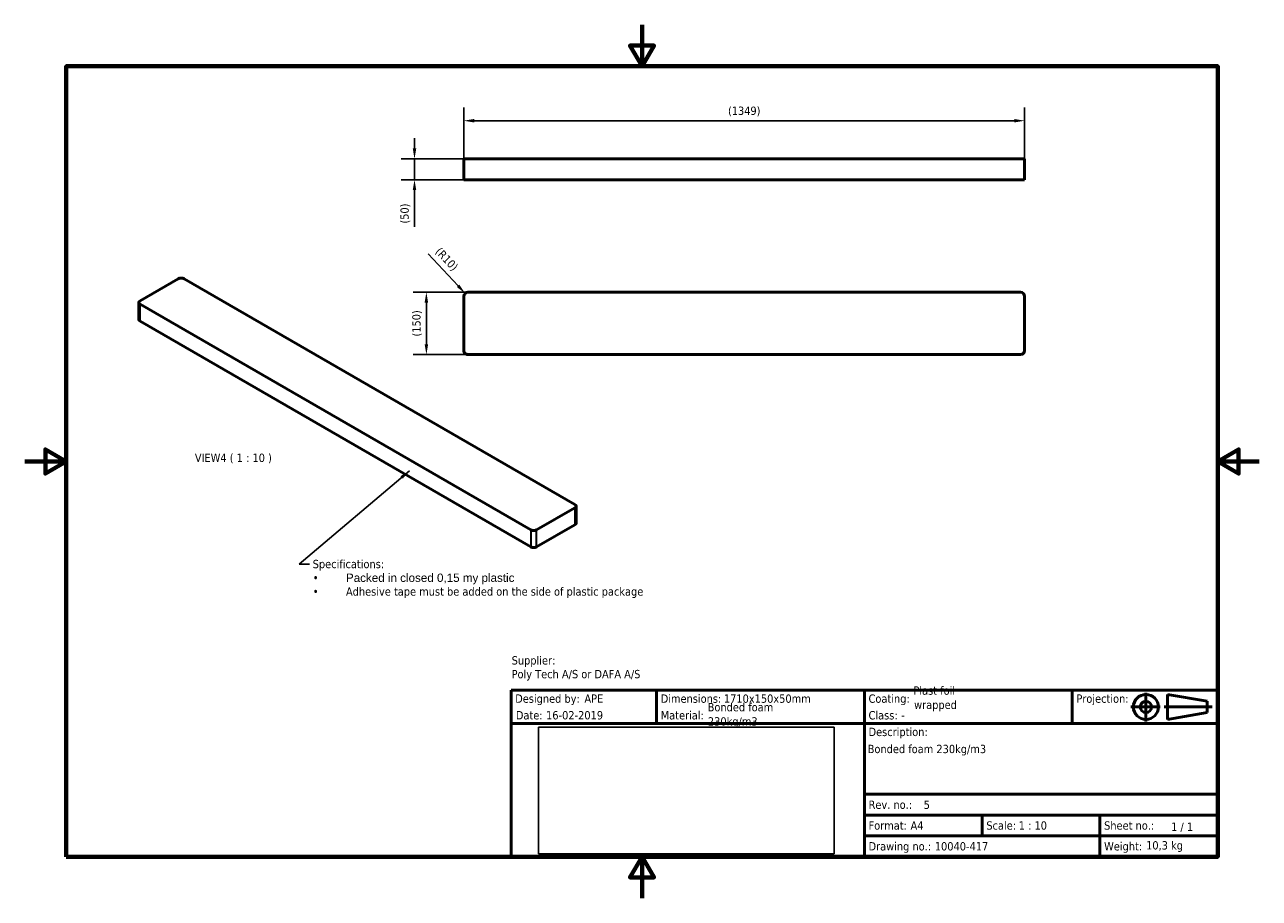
# Model space of a CAD drawing. Header units: millimetres. Extents: x 0 to 2970, y 0 to 2100.
import ezdxf
from ezdxf.enums import TextEntityAlignment as Align

# ---------------------------------------------------------------- set-up
doc = ezdxf.new("R2010")
doc.units = ezdxf.units.MM
doc.header["$LTSCALE"] = 10
doc.header["$XCLIPFRAME"] = 2
for name, color, linetype, lineweight in [('Border (ISO)', 7, 'Continuous', 70), ('Dimension (ISO)', 7, 'Continuous', 25), ('Symbol (ISO)', 7, 'Continuous', 25), ('Title (ISO)', 7, 'Continuous', 50), ('Visible (ISO)', 7, 'Continuous', 50), ('Visible Narrow (ISO)', 7, 'Continuous', 35)]:
    doc.layers.add(name, color=color, linetype=linetype, lineweight=lineweight)
doc.styles.add('Label Text (ISO)', font='tahoma.ttf')
doc.styles.add('Note Text (ISO)', font='tahoma.ttf')
doc.dimstyles.new('Default (ISO)', dxfattribs={"dimscale": 10, "dimtxt": 2, "dimasz": 2.5, "dimexe": 3.174999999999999, "dimexo": 0, "dimgap": 0.762, "dimtad": 1, "dimrnd": 1e-08, "dimtxsty": 'Note Text (ISO)', "dimcen": 0.09, "dimdle": 10, "dimclrd": 256, "dimclre": 256, "dimclrt": 256, "dimazin": 2, "dimtfac": 1, "dimtmove": 0, "dimatfit": 3, "dimfxl": 1, "dimtolj": 1, "dimtzin": 0, "dimlwd": -1, "dimlwe": -1, "dimarcsym": 0})
doc.dimstyles.new('Default - Method 1b (ISO)$7', dxfattribs={"dimscale": 10, "dimtxt": 2, "dimasz": 2.5, "dimexe": 3.174999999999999, "dimexo": 0, "dimgap": 0.762, "dimtad": 1, "dimtoh": 1, "dimrnd": 1e-08, "dimtxsty": 'Note Text (ISO)', "dimcen": 0.09, "dimdle": 10, "dimclrd": 256, "dimclre": 256, "dimclrt": 256, "dimazin": 2, "dimtfac": 1.75, "dimtmove": 0, "dimatfit": 3, "dimfxl": 1, "dimtolj": 1, "dimlwd": -1, "dimlwe": -1, "dimarcsym": 0})
picture_1 = doc.add_image_def('image1.bmp', size_in_pixel=(2119, 907))

# ---------------------------------------------------------------- blocks, each defined once
blk = doc.blocks.new('Borders Default Border')
at = {"layer": 'Border (ISO)', "flags": 128}
for points in [[(148.5000038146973, 210), (148.5000038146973, 200), (145.6132507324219, 205), (151.3867473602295, 205), (148.5000038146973, 200)], [(10, 10), (10, 200), (287.0000076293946, 200), (287.0000076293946, 10), (10, 10)], [(0, 105), (10, 105), (5, 107.8867530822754), (5, 102.1132469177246), (10, 105)], [(297.0000076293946, 105), (287.0000076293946, 105), (292.0000076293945, 107.8867530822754), (292.0000076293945, 102.1132469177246), (287.0000076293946, 105)], [(148.5000038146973, 0), (148.5000038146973, 10), (145.6132507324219, 5), (151.3867473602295, 5), (148.5000038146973, 10)]]:
    blk.add_lwpolyline(points, dxfattribs=at)
blk = doc.blocks.new('Title Blocks Advantis')
at = {"layer": 'Title (ISO)'}
for p, q in [((270.0713910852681, 149.9999999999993), (100.0713910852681, 149.9999999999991)), ((100.0713910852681, 149.9999999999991), (100.0713910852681, 109.999999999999)), ((135.0713910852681, 141.9999999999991), (135.0713910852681, 149.9999999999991)), ((185.0713910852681, 141.9999999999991), (185.0713910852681, 149.9999999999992)), ((235.0713910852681, 141.9999999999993), (235.0713910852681, 149.9999999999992)), ((257.9816193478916, 148.9999999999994), (267.51299677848, 147.3551583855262)), ((257.9816193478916, 148.9999999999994), (257.9816193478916, 142.9999999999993)), ((270.0713910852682, 109.9999999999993), (270.0713910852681, 149.9999999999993)), ((267.51299677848, 144.6448416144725), (267.51299677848, 147.3551583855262)), ((257.9816193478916, 142.9999999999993), (267.51299677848, 144.6448416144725)), ((100.0713910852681, 141.9999999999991), (270.0713910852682, 141.9999999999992)), ((185.0713910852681, 141.9999999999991), (185.0713910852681, 119.9999999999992)), ((185.0713910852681, 124.9999999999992), (270.0713910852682, 124.9999999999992)), ((185.0713910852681, 119.9999999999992), (270.0713910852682, 119.9999999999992)), ((185.0713910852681, 119.9999999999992), (185.0713910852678, 114.9999999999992)), ((213.4047244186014, 119.9999999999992), (213.4047244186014, 114.9999999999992)), ((241.7380577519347, 119.9999999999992), (241.7380577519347, 114.9999999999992)), ((185.0713910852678, 114.9999999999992), (241.7380577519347, 114.9999999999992)), ((185.0713910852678, 114.9999999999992), (185.071391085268, 109.9999999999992)), ((241.7380577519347, 114.9999999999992), (270.0713910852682, 114.9999999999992)), ((241.7380577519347, 114.9999999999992), (241.7380577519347, 109.9999999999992)), ((100.0713910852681, 109.999999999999), (270.0713910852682, 109.9999999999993))]:
    blk.add_line(p, q, dxfattribs=at)
at = {"layer": 'Title (ISO)', "linetype": 'Continuous'}
for p, q in [((252.7838411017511, 149.4294663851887), (252.7838411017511, 142.4911830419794)), ((249.1966405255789, 145.9999999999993), (256.2388680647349, 145.9999999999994)), ((268.7204546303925, 145.9999999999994), (257.1743591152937, 145.9999999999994))]:
    blk.add_line(p, q, dxfattribs=at)
at = {"layer": 'Title (ISO)'}
for radius in [3, 1.355158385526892]:
    blk.add_circle((252.7838411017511, 145.9999999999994), radius, dxfattribs=at)
at = {"layer": 'Title (ISO)', "style": 'Note Text (ISO)'}
for s, p in [('Designed by:', (101.0713910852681, 147.9999999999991)), ('Dimensions:', (136.0713910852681, 147.9999999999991)), ('Coating: ', (186.0713910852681, 147.9999999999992)), ('Projection:', (236.0713910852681, 147.9999999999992)), ('Date:', (101.2316671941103, 143.9999999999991)), ('Material: ', (136.0713910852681, 143.9999999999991)), ('Class: ', (186.0713910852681, 143.9999999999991)), ('Rev. no.:', (186.0713910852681, 122.4999999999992)), ('Format:', (186.0713910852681, 117.4999999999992)), ('Scale:', (214.4047244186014, 117.4999999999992)), ('Sheet no.:', (242.7380577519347, 117.4999999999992)), ('Drawing no.:', (186.0713910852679, 112.4999999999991)), ('Weight:', (242.7380577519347, 112.4999999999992))]:
    blk.add_text(s, height=2.000000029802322, dxfattribs=at).set_placement(p, align=Align.MIDDLE_LEFT)
blk.add_text('Description:', height=2.000000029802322, dxfattribs=at).set_placement((186.0713910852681, 140.9999999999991), align=Align.TOP_LEFT)
blk.add_text('1 / 1 ', height=2.000000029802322, rotation=359.8522914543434, dxfattribs=at).set_placement((258.8492999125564, 117.2078330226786), align=Align.MIDDLE_LEFT)
for tag, p in [('AUTHOR_001', (117.7208561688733, 146.9999999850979)), ('Dimensions_001', (151.267831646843, 147.0006715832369)), ('Coating_001', (196.8685703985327, 148.9366465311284)), ('Material_001', (147.3685703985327, 144.9440340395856)), ('Coating_002', (197.0310955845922, 145.5133198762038)), ('CREATION_DATE_001', (108.4945623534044, 142.999999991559)), ('Material_002', (147.424984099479, 141.5207073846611)), ('Class_001', (193.9505045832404, 142.999999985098)), ('TITLE_001', (185.8685703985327, 134.8965748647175)), ('REVISION_NUMBER_001', (199.3389641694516, 121.4890545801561)), ('Sheet_Size_001', (196.1763237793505, 116.499999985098)), ('Initial_View_Scale_001', (222.195369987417, 116.5006715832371)), ('PART_NUMBER_001', (202.0038147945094, 111.5006715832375))]:
    blk.add_attdef(tag, p, '', height=2.000000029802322, dxfattribs=at)
blk.add_attdef('MASS\\P1;_001', (252.8353120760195, 111.7398717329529), '', height=2.000000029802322, rotation=359.8522914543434, dxfattribs=at)
image = blk.add_image(picture_1, insert=(106.6989986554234, 110.7262153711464), size_in_units=(71.1280611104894, 30.44509269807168))
image.set_boundary_path([(-0.5, -0.5), (2118.5, 906.4999999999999)])
image.dxf.clipping = 0
blk = doc.blocks.new('*D6')
at = {"layer": 'Defpoints', "color": 0, "transparency": 16777216}
for p in [(1056.28910844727, 1869.207158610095), (1056.28910844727, 1777.455564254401), (2405.28910844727, 1777.455564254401)]:
    blk.add_point(p, dxfattribs=at)
at = {"layer": 'Dimension (ISO)', "transparency": 16777216}
for p, q in [((1056.28910844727, 1777.455564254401), (1056.28910844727, 1900.957158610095)), ((2405.28910844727, 1777.455564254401), (2405.28910844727, 1900.957158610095)), ((2380.289108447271, 1869.207158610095), (1081.28910844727, 1869.207158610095))]:
    blk.add_line(p, q, dxfattribs=at)
for points in [[(1081.28910844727, 1873.373825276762), (1081.28910844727, 1865.040491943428), (1056.28910844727, 1869.207158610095)], [(2380.289108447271, 1873.373825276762), (2380.289108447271, 1865.040491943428), (2405.28910844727, 1869.207158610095)]]:
    blk.add_solid(points, dxfattribs=at)
at = {"layer": 'Dimension (ISO)', "transparency": 16777216, "insert": (1691.924762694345, 1903.092623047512), "char_height": 20, "attachment_point": 1, "style": 'Note Text (ISO)'}
blk.add_mtext('\\A1;\\fTahoma|b0|i0;\\H19.8726;(1349)', dxfattribs=at)
blk = doc.blocks.new('*D7')
at = {"layer": 'Defpoints', "color": 0, "transparency": 16777216}
for p in [(1066.28910844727, 1777.455564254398), (937.7432439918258, 1727.455564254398), (1066.28910844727, 1727.455564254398)]:
    blk.add_point(p, dxfattribs=at)
at = {"layer": 'Dimension (ISO)', "transparency": 16777216}
for p, q in [((937.743243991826, 1802.455564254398), (937.743243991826, 1827.455564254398)), ((1066.28910844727, 1777.455564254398), (905.9932439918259, 1777.455564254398)), ((937.7432439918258, 1777.455564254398), (937.7432439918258, 1727.455564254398)), ((1066.28910844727, 1727.455564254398), (905.9932439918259, 1727.455564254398)), ((937.7432439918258, 1702.455564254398), (937.7432439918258, 1614.329138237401))]:
    blk.add_line(p, q, dxfattribs=at)
for points in [[(933.5765773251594, 1802.455564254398), (941.9099106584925, 1802.455564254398), (937.7432439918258, 1777.455564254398)], [(933.5765773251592, 1702.455564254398), (941.9099106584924, 1702.455564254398), (937.7432439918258, 1727.455564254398)]]:
    blk.add_solid(points, dxfattribs=at)
at = {"layer": 'Dimension (ISO)', "transparency": 16777216, "insert": (903.8577795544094, 1621.949138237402), "char_height": 20, "attachment_point": 1, "rotation": 90, "style": 'Note Text (ISO)'}
blk.add_mtext('\\A1;\\fTahoma|b0|i0;\\H19.8726;(50)', dxfattribs=at)
blk = doc.blocks.new('*D8')
at = {"layer": 'Defpoints', "color": 0, "transparency": 16777216}
for p in [(1066.28910844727, 1456.920364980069), (966.2891084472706, 1306.920364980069), (1066.28910844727, 1306.920364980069)]:
    blk.add_point(p, dxfattribs=at)
at = {"layer": 'Dimension (ISO)', "transparency": 16777216}
for p, q in [((1066.28910844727, 1456.920364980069), (934.5391084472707, 1456.920364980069)), ((966.2891084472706, 1431.920364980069), (966.2891084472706, 1331.920364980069)), ((1066.28910844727, 1306.920364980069), (934.5391084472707, 1306.920364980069))]:
    blk.add_line(p, q, dxfattribs=at)
for points in [[(962.122441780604, 1431.920364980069), (970.4557751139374, 1431.920364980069), (966.2891084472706, 1456.920364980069)], [(962.122441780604, 1331.920364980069), (970.4557751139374, 1331.920364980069), (966.2891084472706, 1306.920364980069)]]:
    blk.add_solid(points, dxfattribs=at)
at = {"layer": 'Dimension (ISO)', "transparency": 16777216, "insert": (932.4036440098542, 1350.516585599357), "char_height": 20, "attachment_point": 1, "rotation": 90, "style": 'Note Text (ISO)'}
blk.add_mtext('\\A1;\\fTahoma|b0|i0;\\H19.8726;(150)', dxfattribs=at)
blk = doc.blocks.new('*D9')
at = {"layer": 'Defpoints', "color": 0, "transparency": 16777216}
for p in [(1059.474241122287, 1454.238669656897), (1066.28910844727, 1446.920364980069)]:
    blk.add_point(p, dxfattribs=at)
at = {"layer": 'Dimension (ISO)', "transparency": 16777216}
blk.add_line((970.8199466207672, 1549.442157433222), (1042.437072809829, 1472.534431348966), dxfattribs=at)
blk.add_solid([(1045.486366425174, 1475.373959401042), (1039.387779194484, 1469.69490329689), (1059.474241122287, 1454.238669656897)], dxfattribs=at)
at = {"layer": 'Dimension (ISO)', "transparency": 16777216, "insert": (1000.811290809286, 1566.958103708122), "char_height": 20, "attachment_point": 1, "rotation": 312.9599310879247, "style": 'Note Text (ISO)'}
blk.add_mtext('\\A1;\\fTahoma|b0|i0;\\H19.8726;(R10)', dxfattribs=at)

msp = doc.modelspace()

# ---------------------------------------------------------------- linework, layer by layer
at = {"layer": 'Visible (ISO)'}
for p, q in [((1056.28910844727, 1777.455564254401), (1066.28910844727, 1777.455564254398)), ((1056.28910844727, 1777.455564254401), (1056.28910844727, 1727.455564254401)), ((2395.28910844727, 1777.455564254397), (1066.28910844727, 1777.455564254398)), ((2395.28910844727, 1777.455564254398), (2405.28910844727, 1777.455564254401)), ((2405.28910844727, 1727.455564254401), (2405.28910844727, 1777.455564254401)), ((1066.28910844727, 1727.455564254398), (1056.28910844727, 1727.455564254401)), ((1066.28910844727, 1727.455564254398), (2395.28910844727, 1727.455564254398)), ((2405.28910844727, 1727.455564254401), (2395.289108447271, 1727.455564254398)), ((369.4467799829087, 1489.330638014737), (277.5228984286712, 1436.258360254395)), ((383.5889156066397, 1489.330638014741), (1323.333827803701, 946.7686599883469)), ((1066.28910844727, 1456.920364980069), (2395.28910844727, 1456.920364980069)), ((274.5939662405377, 1432.175877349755), (274.5939662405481, 1391.351048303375)), ((1217.267810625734, 885.531416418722), (277.5228984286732, 1428.093394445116)), ((1056.28910844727, 1446.920364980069), (1056.28910844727, 1316.920364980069)), ((2405.28910844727, 1446.920364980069), (2405.28910844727, 1316.920364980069)), ((277.5228984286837, 1387.268565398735), (1217.267810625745, 844.7065873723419)), ((2395.28910844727, 1306.920364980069), (1066.28910844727, 1306.920364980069)), ((1323.333827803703, 938.6036941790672), (1231.409946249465, 885.5314164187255)), ((1326.262759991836, 942.6861770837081), (1326.262759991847, 901.8613480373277)), ((1323.333827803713, 897.7788651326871), (1231.409946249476, 844.7065873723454))]:
    msp.add_line(p, q, dxfattribs=at)
for centre, radius, start, end in [((1066.28910844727, 1446.920364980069), 9.99999999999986, 90, 180), ((2395.289108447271, 1446.920364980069), 9.999999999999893, 0, 90), ((1066.28910844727, 1316.920364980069), 9.999999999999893, 180, 270.000000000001), ((2395.289108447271, 1316.920364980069), 9.99999999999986, 270, 0)]:
    msp.add_arc(centre, radius, start, end, dxfattribs=at)
for centre, major_axis, ratio, start_param, end_param in [((376.5178477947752, 1485.248155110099), (9.999999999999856, 1.9745e-12), 0.5773502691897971, 0.785398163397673, 2.356194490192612), ((284.5939662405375, 1432.175877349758), (-9.999999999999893, -2.5712e-12), 0.5773502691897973, 5.497787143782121, 7.068583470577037), ((284.593966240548, 1391.351048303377), (-9.999999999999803, -2.5254e-12), 0.5773502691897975, 8.6e-15, 0.7853981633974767), ((1316.262759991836, 942.6861770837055), (9.999999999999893, 2.5712e-12), 0.5773502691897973, 5.497787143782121, 7.068583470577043), ((1316.262759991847, 901.861348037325), (9.999999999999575, 2.5716e-12), 0.5773502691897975, 5.497787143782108, 6.283185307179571), ((1224.338878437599, 889.6138993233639), (-9.999999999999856, -1.9745e-12), 0.5773502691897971, 0.7853981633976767, 2.356194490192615), ((1224.338878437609, 848.7890702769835), (9.999999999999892, 3.1624e-12), 0.5773502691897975, 3.926990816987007, 5.497787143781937)]:
    msp.add_ellipse(centre, major_axis=major_axis, ratio=ratio, start_param=start_param, end_param=end_param, dxfattribs=at)
at = {"layer": 'Visible Narrow (ISO)'}
for p, q in [((277.5228984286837, 1387.268565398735), (277.5228984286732, 1428.093394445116)), ((1323.333827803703, 938.6036941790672), (1323.333827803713, 897.7788651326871)), ((1217.267810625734, 885.531416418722), (1217.267810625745, 844.7065873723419)), ((1231.409946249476, 844.7065873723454), (1231.409946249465, 885.5314164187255))]:
    msp.add_line(p, q, dxfattribs=at)

# ---------------------------------------------------------------- block references
at = {"xscale": 10, "yscale": 10, "zscale": 10}
msp.add_blockref('Borders Default Border', (0, 0), dxfattribs=at)
msp.add_blockref('Title Blocks Advantis', (169.2860891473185, -999.9999999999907), dxfattribs=at).add_auto_attribs({'TITLE_001': 'Bonded foam 230kg/m3', 'PART_NUMBER_001': '10040-417', 'AUTHOR_001': 'APE', 'CREATION_DATE_001': '16-02-2019', 'REVISION_NUMBER_001': '5', 'Sheet_Size_001': 'A4', 'MASS\\P1;_001': '10,3 kg', 'Initial_View_Scale_001': '1 : 10', 'Dimensions_001': '1710x150x50mm', 'Material_001': 'Bonded foam', 'Coating_001': 'Plast foil', 'Class_001': '-', 'Material_002': '230kg/m3', 'Coating_002': 'wrapped'})

# ---------------------------------------------------------------- texts
at = {"layer": 'Symbol (ISO)', "insert": (409.4067992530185, 1045.332346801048), "char_height": 20.00000029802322, "attachment_point": 7, "style": 'Label Text (ISO)'}
msp.add_mtext('VIEW4 ( 1 : 10 )', dxfattribs=at)
at = {"layer": 'Symbol (ISO)', "char_height": 20.00000029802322, "attachment_point": 1, "style": 'Note Text (ISO)'}
for s, insert, width, line_spacing_factor in [('{\\fTahoma|b0|i0;\\H20.0000;Specifications:\\P\\fTahoma|b0|i0;\\H20.0000;•^I\\fArial|b0|i0;\\H20.0000;Packed in closed 0,15 my plastic\\fTahoma|b0|i0;\\H20.0000;\\P\\fTahoma|b0|i0;\\H20.0000;•^I\\fTahoma|b0|i0;\\H20.0000;Adhesive tape must be added on the side of plastic package}', (692.8617902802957, 813.5633389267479), 789.2706975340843, 0.990486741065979), ('{\\fTahoma|b0|i0;Supplier:\\P\\fTahoma|b0|i0;Poly Tech A/S or DAFA A/S}', (1171.360102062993, 581.9113783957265), 327.0988702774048, 0.9878841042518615)]:
    msp.add_mtext(s, dxfattribs=dict(at, insert=insert, width=width, line_spacing_factor=line_spacing_factor))

# ---------------------------------------------------------------- dimensions: what is measured, and where the dimension line sits
at = {"layer": 'Dimension (ISO)'}
dim = msp.add_linear_dim(base=(1056.28910844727, 1869.207158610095), p1=(2405.28910844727, 1777.455564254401), p2=(1056.28910844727, 1777.455564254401), text='\\fTahoma|b0|i0;\\H19.8726;(<>)', dimstyle='Default (ISO)', override={"dimgap": 0.762, "dimdec": 2, "dimtol": 0, "dimlim": 0, "dimtp": 0, "dimtm": 0, "dimtdec": 2, "dimtofl": 0, "dimatfit": 1}, dxfattribs=at)
dim.commit()
dim.dimension.update_dxf_attribs({"geometry": '*D6', "text_midpoint": (1730.78910844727, 1869.207158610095), "dimtype": 160})
for base, p1, p2, angle, override, picture, middle in [((937.7432439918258, 1727.455564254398), (1066.28910844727, 1777.455564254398), (1066.28910844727, 1727.455564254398), 90, {"dimgap": 0.762, "dimdec": 2, "dimtol": 0, "dimlim": 0, "dimtp": 0, "dimtm": 0, "dimtdec": 2, "dimtofl": 1, "dimatfit": 1}, '*D7', (937.7432439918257, 1645.8923512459)), ((966.2891084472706, 1306.920364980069), (1066.28910844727, 1456.920364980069), (1066.28910844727, 1306.920364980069), 270, {"dimgap": 0.762, "dimdec": 2, "dimtol": 0, "dimlim": 0, "dimtp": 0, "dimtm": 0, "dimtdec": 2, "dimtofl": 0, "dimatfit": 1}, '*D8', (966.2891084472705, 1381.920364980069))]:
    dim = msp.add_linear_dim(base=base, p1=p1, p2=p2, angle=angle, text='\\fTahoma|b0|i0;\\H19.8726;(<>)', dimstyle='Default (ISO)', override=override, dxfattribs=at)
    dim.commit()
    dim.dimension.update_dxf_attribs({"geometry": picture, "text_midpoint": middle, "dimtype": 160})
dim = msp.add_radius_dim(center=(1066.28910844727, 1446.920364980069), mpoint=(1059.474241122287, 1454.238669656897), text='\\fTahoma|b0|i0;\\H19.8726;(<>)', dimstyle='Default (ISO)', override={"dimgap": 0.762, "dimdec": 2, "dimcen": 0, "dimtol": 0, "dimlim": 0, "dimtp": 0, "dimtm": 0, "dimtdec": 2, "dimtofl": 0}, dxfattribs=at)
dim.commit()
dim.dimension.update_dxf_attribs({"geometry": '*D9', "text_midpoint": (1013.297407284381, 1534.278886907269)})

# ---------------------------------------------------------------- leaders
at = {"layer": 'Symbol (ISO)', "annotation_type": 0, "has_hookline": 1, "hookline_direction": 0, "text_width": 700.2417701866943}
msp.add_leader([(925.8109608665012, 1027.846267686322), (660.2417902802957, 803.5633387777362), (685.2417902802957, 803.5633387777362)], dimstyle='Default - Method 1b (ISO)$7', override={"dimtad": 0}, dxfattribs=at)

doc.saveas('drawing.dxf')
